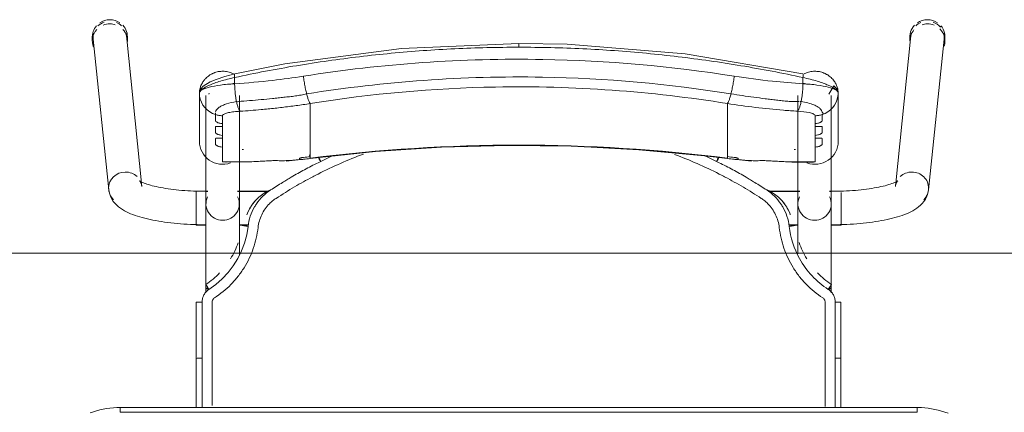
# Model space of a CAD drawing. Header units: metres. Extents: x 3 to 43.5, y -74 to -48.5.
# Tile 188 of 209: x 38.641 to 39.251, y -53.58 to -53.337. Entities that reach past the tile are written whole.
import ezdxf

# ---------------------------------------------------------------- set-up
doc = ezdxf.new("R2010")
doc.units = ezdxf.units.M
doc.layers.add('G-ANNO-SYMB', color=7, linetype='Continuous', lineweight=9)
doc.layers.add('I-FURN', color=7, linetype='Continuous', lineweight=18)

# ---------------------------------------------------------------- blocks, each defined once
blk = doc.blocks.new('ConjuntoParaAlunoTamanho6 - CJA06_ConjuntoParaAlunoTamanho6-V9-1PAV - FRIGORÍFICA')
at = {"layer": 'I-FURN', "color": 253, "true_color": 0xaaaaaa}
for p, q in [((-0.2643, 0.29456), (-0.2643, 0.29197)), ((-0.2638, 0.29312), (-0.25413, 0.19969)), ((-0.23354, 0.20182), (-0.24321, 0.29526)), ((-0.24254, 0.29197), (-0.24254, 0.29456)), ((0.24321, 0.29526), (0.23354, 0.20182)), ((0.24254, 0.29456), (0.24254, 0.29197)), ((0.25413, 0.19969), (0.2638, 0.29312)), ((0.2643, 0.29197), (0.2643, 0.29456)), ((-0.1979, 0.25969), (-0.1979, 0.22964)), ((-0.19385, 0.25812), (-0.19385, 0.19097)), ((-0.19207, 0.25896), (-0.19202, 0.25906)), ((-0.19202, 0.25906), (-0.19192, 0.25949)), ((-0.17315, 0.19097), (-0.17315, 0.25812)), ((0.17315, 0.25812), (0.17315, 0.19097)), ((0.19385, 0.19097), (0.19385, 0.25812)), ((0.1981, 0.22964), (0.1981, 0.25969)), ((-0.19734, 0.2558), (-0.19665, 0.25395)), ((-0.19665, 0.25395), (-0.1957, 0.25221)), ((-0.1957, 0.25221), (-0.19451, 0.25062)), ((-0.17493, 0.25435), (-0.17437, 0.25441)), ((-0.12923, 0.2438), (-0.12923, 0.25317)), ((0.12943, 0.2438), (0.12943, 0.25317)), ((0.17457, 0.25441), (0.17513, 0.25435)), ((0.19471, 0.25062), (0.1959, 0.25221)), ((0.1959, 0.25221), (0.19685, 0.25395)), ((0.19685, 0.25395), (0.19754, 0.2558)), ((-0.18366, 0.24073), (-0.18366, 0.23904)), ((-0.12923, 0.24214), (-0.12923, 0.2438)), ((-0.12923, 0.24214), (-0.12923, 0.23653)), ((0.12943, 0.24214), (0.12943, 0.2438)), ((0.12943, 0.24214), (0.12943, 0.23653)), ((0.18386, 0.23904), (0.18386, 0.24073)), ((-0.18366, 0.23345), (-0.18366, 0.23176)), ((-0.12923, 0.23653), (-0.12923, 0.23486)), ((-0.12923, 0.23486), (-0.12923, 0.22925)), ((0.12943, 0.23653), (0.12943, 0.23486)), ((0.12943, 0.23486), (0.12943, 0.22925)), ((0.18386, 0.23176), (0.18386, 0.23345)), ((-0.18366, 0.22617), (-0.18366, 0.21701)), ((-0.12923, 0.22925), (-0.12923, 0.22759)), ((-0.12923, 0.22759), (-0.12923, 0.22197)), ((0.12943, 0.22759), (0.12943, 0.22925)), ((0.12943, 0.22759), (0.12943, 0.22197)), ((0.18386, 0.21701), (0.18386, 0.22617)), ((-0.12923, 0.22197), (-0.12923, 0.22031)), ((-0.11598, 0.22048), (-0.1227, 0.21732)), ((0.12943, 0.22031), (0.12943, 0.22197)), ((-0.18366, 0.21701), (-0.1818, 0.21679)), ((-0.14414, 0.21757), (-0.12926, 0.21915)), ((0.12946, 0.21915), (0.14434, 0.21757)), ((0.17944, 0.21689), (0.18173, 0.21678)), ((-0.19271, 0.19894), (-0.2, 0.19894)), ((-0.2, 0.19844), (-0.2, 0.19411)), ((-0.19271, 0.19879), (-0.19385, 0.19879)), ((-0.19385, 0.19879), (-0.19385, 0.19845)), ((-0.19385, 0.19845), (-0.19385, 0.19764)), ((-0.15474, 0.19894), (-0.17429, 0.19894)), ((-0.15494, 0.19879), (-0.17429, 0.19879)), ((0.17429, 0.19894), (0.15474, 0.19894)), ((0.17429, 0.19879), (0.15494, 0.19879)), ((0.2, 0.19894), (0.19271, 0.19894)), ((0.19385, 0.19879), (0.19271, 0.19879)), ((0.19385, 0.19845), (0.19385, 0.19879)), ((0.19385, 0.19764), (0.19385, 0.19845)), ((0.2, 0.1938), (0.2, 0.19814)), ((-0.2, 0.19393), (-0.2, 0.18575)), ((-0.19385, 0.19367), (-0.19385, 0.1916)), ((0.19385, 0.1916), (0.19385, 0.19367)), ((0.2, 0.18573), (0.2, 0.19364)), ((-0.2, 0.18573), (-0.2, 0.17922)), ((-0.19385, 0.18688), (-0.19385, 0.18582)), ((-0.19385, 0.18402), (-0.19385, 0.18582)), ((0.19385, 0.18582), (0.19385, 0.18688)), ((0.19385, 0.18402), (0.19385, 0.18582)), ((0.2, 0.17794), (0.2, 0.1856)), ((-0.2, 0.17916), (-0.2, 0.17794)), ((-0.2, 0.17794), (-0.19377, 0.17794)), ((-0.19385, 0.17809), (-0.19385, 0.17951)), ((-0.17323, 0.17794), (-0.1676, 0.17794)), ((-0.17268, 0.17809), (-0.16757, 0.17809)), ((0.16757, 0.17809), (0.17268, 0.17809)), ((0.1676, 0.17794), (0.17323, 0.17794)), ((0.19377, 0.17794), (0.2, 0.17794)), ((0.19385, 0.17809), (0.19385, 0.17951)), ((-0.19385, 0.13857), (-0.19385, 0.13643)), ((0.19385, 0.13604), (0.19385, 0.13857)), ((-0.19983, 0.13021), (-0.19982, 0.0953)), ((0.19983, 0.13021), (0.19982, 0.0953)), ((-0.19982, 0.06488), (-0.19982, 0.0953)), ((-0.19982, 0.0953), (-0.19982, 0.09529)), ((-0.19623, 0.09556), (-0.19738, 0.09554)), ((0.19982, 0.06497), (0.19982, 0.0953)), ((0.247, 0.06497), (-0.247, 0.06497)), ((-0.247, 0.06497), (-0.247, 0.06197)), ((0.247, 0.06497), (-0.247, 0.06497)), ((0.247, 0.06497), (0.247, 0.06197))]:
    blk.add_line(p, q, dxfattribs=at)
at = {"layer": 'I-FURN', "color": 253, "true_color": 0xaaaaaa, "flags": 128}
for points in [[(0.0001, 0.2904), (-0.07267, 0.28721), (-0.14486, 0.2777), (-0.17603, 0.27161)], [(0.17623, 0.27161), (0.10331, 0.28398), (0.03018, 0.28985), (0.0001, 0.2904)], [(-0.17603, 0.27161), (-0.18218, 0.26997), (-0.18761, 0.26812), (-0.19131, 0.26652), (-0.19557, 0.2639), (-0.19708, 0.26226), (-0.19765, 0.26113), (-0.1979, 0.25971)], [(-0.17607, 0.26928), (-0.17607, 0.26831), (-0.17607, 0.26734), (-0.17607, 0.26637), (-0.17607, 0.2654)], [(0.17627, 0.2654), (0.17627, 0.26637), (0.17627, 0.26734), (0.17627, 0.26831), (0.17627, 0.26928)], [(0.1981, 0.25971), (0.19792, 0.26092), (0.19739, 0.26208), (0.1954, 0.2642), (0.19227, 0.25896)], [(-0.1979, 0.24468), (-0.1979, 0.2522), (-0.1979, 0.25971)], [(-0.1979, 0.25883), (-0.1979, 0.25218), (-0.1979, 0.24467), (-0.1979, 0.23715), (-0.1979, 0.22964)], [(-0.19787, 0.25883), (-0.19776, 0.25773), (-0.19734, 0.2558)], [(0.19754, 0.2558), (0.19796, 0.25773), (0.19807, 0.25883)], [(0.1981, 0.25971), (0.1981, 0.2522), (0.1981, 0.24468)], [(0.1981, 0.22964), (0.1981, 0.23715), (0.1981, 0.24467), (0.1981, 0.25218), (0.1981, 0.25883)], [(-0.19451, 0.25062), (-0.19311, 0.2492), (-0.19152, 0.24799)], [(0.19172, 0.24799), (0.19331, 0.2492), (0.19471, 0.25062)], [(-0.19152, 0.24799), (-0.18977, 0.24701), (-0.1879, 0.24628)], [(-0.1879, 0.24243), (-0.1879, 0.24339), (-0.1879, 0.24435), (-0.1879, 0.24532), (-0.1879, 0.24628)], [(-0.18366, 0.24561), (-0.18366, 0.24439), (-0.18366, 0.24317), (-0.18366, 0.24195), (-0.18366, 0.24073)], [(0.18386, 0.24073), (0.18386, 0.24195), (0.18386, 0.24317), (0.18386, 0.24439), (0.18386, 0.24561)], [(0.1881, 0.24628), (0.18997, 0.24701), (0.19172, 0.24799)], [(0.1881, 0.24628), (0.1881, 0.24532), (0.1881, 0.24435), (0.1881, 0.24339), (0.1881, 0.24243)], [(-0.1879, 0.23515), (-0.1879, 0.23603), (-0.1879, 0.23692), (-0.1879, 0.2378), (-0.1879, 0.23868)], [(-0.18366, 0.23904), (-0.18366, 0.23764), (-0.18366, 0.23624), (-0.18366, 0.23485), (-0.18366, 0.23345)], [(0.18386, 0.23345), (0.18386, 0.23485), (0.18386, 0.23624), (0.18386, 0.23764), (0.18386, 0.23904)], [(0.1881, 0.23868), (0.1881, 0.2378), (0.1881, 0.23692), (0.1881, 0.23603), (0.1881, 0.23515)], [(-0.1879, 0.22787), (-0.1879, 0.22876), (-0.1879, 0.22964), (-0.1879, 0.23052), (-0.1879, 0.23141)], [(-0.18366, 0.23176), (-0.18366, 0.23036), (-0.18366, 0.22897), (-0.18366, 0.22757), (-0.18366, 0.22617)], [(-0.12926, 0.21915), (-0.08865, 0.22342), (-0.0479, 0.2261), (-0.00707, 0.22717), (0.03376, 0.22666), (0.07455, 0.22454), (0.11521, 0.22083), (0.12946, 0.21915)], [(0.18386, 0.22617), (0.18386, 0.22757), (0.18386, 0.22897), (0.18386, 0.23036), (0.18386, 0.23176)], [(0.1881, 0.23141), (0.1881, 0.23052), (0.1881, 0.22964), (0.1881, 0.22876), (0.1881, 0.22787)], [(-0.12923, 0.22031), (-0.12923, 0.22007), (-0.12923, 0.21984), (-0.12923, 0.21961), (-0.12923, 0.21937)], [(0.12943, 0.21937), (0.12943, 0.21961), (0.12943, 0.21984), (0.12943, 0.22007), (0.12943, 0.22031)], [(-0.18111, 0.21677), (-0.16533, 0.21701), (-0.15331, 0.21761)], [(-0.1359, 0.2187), (-0.1359, 0.21878), (-0.1359, 0.21886), (-0.1359, 0.21893), (-0.1359, 0.21901)], [(0.1361, 0.21901), (0.1361, 0.21893), (0.1361, 0.21886), (0.1361, 0.21878), (0.1361, 0.2187)], [(0.15351, 0.21761), (0.16928, 0.2169), (0.18131, 0.21677)], [(0.18173, 0.21678), (0.18279, 0.21686), (0.18386, 0.21701)], [(-0.23354, 0.20182), (-0.23373, 0.20287), (-0.23403, 0.20376), (-0.23437, 0.20445), (-0.23469, 0.20492), (-0.23492, 0.20521), (-0.23505, 0.20534), (-0.23507, 0.20536)], [(-0.23507, 0.20536), (-0.23501, 0.20531), (-0.23482, 0.20518), (-0.23451, 0.20499), (-0.23408, 0.20476), (-0.23355, 0.20449), (-0.23291, 0.2042), (-0.23217, 0.20389), (-0.23133, 0.20358), (-0.23041, 0.20326), (-0.22941, 0.20294), (-0.22832, 0.20262), (-0.22717, 0.2023), (-0.22594, 0.20199), (-0.22464, 0.20169), (-0.22328, 0.2014), (-0.22186, 0.20112), (-0.22039, 0.20086), (-0.21886, 0.2006), (-0.21729, 0.20036), (-0.21567, 0.20014), (-0.214, 0.19993), (-0.2123, 0.19973), (-0.21057, 0.19956), (-0.2088, 0.1994), (-0.207, 0.19926), (-0.20518, 0.19913), (-0.20334, 0.19903), (-0.20148, 0.19894), (-0.19961, 0.19888), (-0.19772, 0.19883), (-0.19583, 0.1988), (-0.19394, 0.19879), (-0.19385, 0.19879)], [(0.23507, 0.20536), (0.23501, 0.20531), (0.23482, 0.20518), (0.23451, 0.20499), (0.23408, 0.20476), (0.23355, 0.20449), (0.23291, 0.2042), (0.23217, 0.20389), (0.23133, 0.20358), (0.23041, 0.20326), (0.22941, 0.20294), (0.22832, 0.20262), (0.22717, 0.2023), (0.22594, 0.20199), (0.22464, 0.20169), (0.22328, 0.2014), (0.22186, 0.20112), (0.22039, 0.20086), (0.21886, 0.2006), (0.21729, 0.20036), (0.21567, 0.20014), (0.214, 0.19993), (0.2123, 0.19973), (0.21057, 0.19956), (0.2088, 0.1994), (0.207, 0.19926), (0.20518, 0.19913), (0.20334, 0.19903), (0.20148, 0.19894), (0.19961, 0.19888), (0.19772, 0.19883), (0.19583, 0.1988), (0.19394, 0.19879), (0.19385, 0.19879)], [(0.23354, 0.20182), (0.23373, 0.20287), (0.23403, 0.20376), (0.23437, 0.20445), (0.23469, 0.20492), (0.23492, 0.20521), (0.23505, 0.20534), (0.23507, 0.20536)], [(-0.25413, 0.19969), (-0.25375, 0.19762), (-0.25311, 0.19572), (-0.25226, 0.19403), (-0.25129, 0.19256), (-0.25023, 0.19128), (-0.24913, 0.19017), (-0.24799, 0.18919), (-0.24683, 0.18832), (-0.24563, 0.18753), (-0.24441, 0.18681), (-0.24316, 0.18615), (-0.24188, 0.18553), (-0.24055, 0.18496), (-0.23919, 0.18441), (-0.23778, 0.1839), (-0.23633, 0.18341), (-0.23483, 0.18295), (-0.2333, 0.18251), (-0.23171, 0.1821), (-0.23008, 0.1817), (-0.22841, 0.18133), (-0.2267, 0.18098), (-0.22495, 0.18064), (-0.22315, 0.18033), (-0.22132, 0.18004), (-0.21946, 0.17976), (-0.21756, 0.17951), (-0.21562, 0.17928), (-0.21366, 0.17906), (-0.21168, 0.17887), (-0.20967, 0.1787), (-0.20763, 0.17855), (-0.20558, 0.17842), (-0.20352, 0.17831), (-0.20144, 0.17823), (-0.19935, 0.17816), (-0.19725, 0.17811), (-0.19515, 0.17809), (-0.19385, 0.17809)], [(0.25413, 0.19969), (0.25375, 0.19762), (0.25311, 0.19572), (0.25226, 0.19403), (0.25129, 0.19256), (0.25023, 0.19128), (0.24913, 0.19017), (0.24799, 0.18919), (0.24683, 0.18832), (0.24563, 0.18753), (0.24441, 0.18681), (0.24316, 0.18615), (0.24188, 0.18553), (0.24055, 0.18496), (0.23919, 0.18441), (0.23778, 0.1839), (0.23633, 0.18341), (0.23483, 0.18295), (0.2333, 0.18251), (0.23171, 0.1821), (0.23008, 0.1817), (0.22841, 0.18133), (0.2267, 0.18098), (0.22495, 0.18064), (0.22315, 0.18033), (0.22132, 0.18004), (0.21946, 0.17976), (0.21756, 0.17951), (0.21562, 0.17928), (0.21366, 0.17906), (0.21168, 0.17887), (0.20967, 0.1787), (0.20763, 0.17855), (0.20558, 0.17842), (0.20352, 0.17831), (0.20144, 0.17823), (0.19935, 0.17816), (0.19725, 0.17811), (0.19515, 0.17809), (0.19385, 0.17809)], [(-0.19385, 0.13857), (-0.19385, 0.14057), (-0.19385, 0.14257), (-0.19385, 0.14457), (-0.19385, 0.14656), (-0.19385, 0.14855), (-0.19385, 0.15053), (-0.19385, 0.15249), (-0.19385, 0.15444), (-0.19385, 0.15637), (-0.19385, 0.15827), (-0.19385, 0.16015), (-0.19385, 0.162), (-0.19385, 0.16382), (-0.19385, 0.1656), (-0.19385, 0.16735), (-0.19385, 0.16905), (-0.19385, 0.17071), (-0.19385, 0.17233), (-0.19385, 0.1739), (-0.19385, 0.17541), (-0.19385, 0.17687), (-0.19385, 0.17828), (-0.19385, 0.17963), (-0.19385, 0.18092), (-0.19385, 0.18215), (-0.19385, 0.18331), (-0.19385, 0.18441), (-0.19385, 0.18544), (-0.19385, 0.1864), (-0.19385, 0.18729), (-0.19385, 0.1881), (-0.19385, 0.18885), (-0.19385, 0.18951), (-0.19385, 0.19011), (-0.19385, 0.19062), (-0.19385, 0.19097)], [(-0.17315, 0.19097), (-0.17315, 0.19051), (-0.17315, 0.18998), (-0.17315, 0.18937), (-0.17315, 0.18869), (-0.17315, 0.18793), (-0.17315, 0.1871), (-0.17315, 0.18619), (-0.17315, 0.18522), (-0.17315, 0.18417), (-0.17315, 0.18306), (-0.17315, 0.18188), (-0.17315, 0.18064), (-0.17315, 0.17934), (-0.17315, 0.17798), (-0.17315, 0.17656), (-0.17315, 0.17508), (-0.17315, 0.17355), (-0.17315, 0.17198), (-0.17315, 0.17035), (-0.17315, 0.16868), (-0.17315, 0.16696), (-0.17315, 0.16521), (-0.17315, 0.16342), (-0.17315, 0.16159), (-0.17315, 0.15974)], [(0.17315, 0.16015), (0.17315, 0.162), (0.17315, 0.16382), (0.17315, 0.1656), (0.17315, 0.16735), (0.17315, 0.16905), (0.17315, 0.17071), (0.17315, 0.17233), (0.17315, 0.1739), (0.17315, 0.17541), (0.17315, 0.17687), (0.17315, 0.17828), (0.17315, 0.17963), (0.17315, 0.18092), (0.17315, 0.18215), (0.17315, 0.18331), (0.17315, 0.18441), (0.17315, 0.18544), (0.17315, 0.1864), (0.17315, 0.18729), (0.17315, 0.1881), (0.17315, 0.18885), (0.17315, 0.18951), (0.17315, 0.19011), (0.17315, 0.19062), (0.17315, 0.19097)], [(0.19385, 0.19097), (0.19385, 0.19051), (0.19385, 0.18998), (0.19385, 0.18937), (0.19385, 0.18869), (0.19385, 0.18793), (0.19385, 0.1871), (0.19385, 0.18619), (0.19385, 0.18522), (0.19385, 0.18417), (0.19385, 0.18306), (0.19385, 0.18188), (0.19385, 0.18064), (0.19385, 0.17934), (0.19385, 0.17798), (0.19385, 0.17656), (0.19385, 0.17508), (0.19385, 0.17355), (0.19385, 0.17198), (0.19385, 0.17035), (0.19385, 0.16868), (0.19385, 0.16696), (0.19385, 0.16521), (0.19385, 0.16342), (0.19385, 0.16159), (0.19385, 0.15974), (0.19385, 0.15785), (0.19385, 0.15594), (0.19385, 0.15401), (0.19385, 0.15206), (0.19385, 0.15009), (0.19385, 0.14811), (0.19385, 0.14612), (0.19385, 0.14413), (0.19385, 0.14213), (0.19385, 0.14013), (0.19385, 0.13857)], [(-0.16841, 0.18438), (-0.16841, 0.18437), (-0.16841, 0.18435), (-0.16841, 0.18434), (-0.16841, 0.18432)], [(0.16841, 0.18432), (0.16841, 0.18434), (0.16841, 0.18435), (0.16841, 0.18437), (0.16841, 0.18438)], [(-0.16774, 0.17706), (-0.16861, 0.17188), (-0.16997, 0.16679), (-0.17181, 0.16185), (-0.17415, 0.15713), (-0.17693, 0.15265), (-0.18013, 0.14846), (-0.18374, 0.14461), (-0.18771, 0.14113), (-0.19199, 0.13805)], [(-0.19623, 0.13025), (-0.19623, 0.12331), (-0.19623, 0.11637), (-0.19623, 0.10942), (-0.19623, 0.10249), (-0.19623, 0.09556)], [(0.19623, 0.13025), (0.19623, 0.12639), (0.19623, 0.12254), (0.19623, 0.11868), (0.19623, 0.11483), (0.19623, 0.11097), (0.19623, 0.10712), (0.19623, 0.10327), (0.19623, 0.09941), (0.19623, 0.09556)], [(-0.19738, 0.09554), (-0.19841, 0.0955), (-0.1992, 0.09544), (-0.19969, 0.09537), (-0.19982, 0.0953)], [(-0.247, 0.06497), (-0.24912, 0.06492), (-0.25124, 0.0648), (-0.25334, 0.06459), (-0.25544, 0.06429), (-0.25753, 0.06391), (-0.2596, 0.06345), (-0.26165, 0.0629), (-0.26367, 0.06228), (-0.26567, 0.06157)], [(0.247, 0.06197), (0.1235, 0.06197), (0, 0.06197), (-0.1235, 0.06197), (-0.247, 0.06197)], [(-0.247, 0.06197), (-0.1235, 0.06197), (0, 0.06197), (0.1235, 0.06197), (0.247, 0.06197)], [(0.2662, 0.06136), (0.26421, 0.06209), (0.2622, 0.06274), (0.26015, 0.06331), (0.25809, 0.06379), (0.25601, 0.0642), (0.25391, 0.06451), (0.25181, 0.06475), (0.24969, 0.0649), (0.24757, 0.06496), (0.247, 0.06497)]]:
    blk.add_lwpolyline(points, dxfattribs=at)
at = {"layer": 'I-FURN', "color": 253, "true_color": 0xaaaaaa}
for centre, major_axis, ratio, start_param, end_param in [((-0.25342, 0.29456), (0.01088, 0), 0.965926, 2.438822, 3.243525), ((-0.25351, 0.29419), (0.01029, 0.00107), 0.967158, 1.815725, 2.256389), ((-0.25342, 0.29456), (0.01088, 0), 0.965926, 1.570796, 2.185058), ((-0.25342, 0.29197), (0.01088, 0), 0.965926, 1.570796, 1.965237), ((-0.25342, 0.29456), (0.01088, 0), 0.965926, 0.959427, 1.570796), ((-0.25342, 0.29197), (0.01088, 0), 0.965926, 1.257624, 1.559899), ((-0.25351, 0.29419), (0.01029, 0.00107), 0.967158, 0.685592, 1.060105), ((-0.25342, 0.29456), (0.01088, 0), 0.965926, 6.170166, 7.020457), ((0.25342, 0.29456), (0.01088, 0), 0.965926, 2.404321, 3.312013), ((0.25351, 0.29419), (-0.01029, 0.00107), 0.967158, 5.223081, 5.597593), ((0.25342, 0.29456), (0.01088, 0), 0.965926, 1.570796, 2.182166), ((0.25342, 0.29197), (0.01088, 0), 0.965926, 1.581694, 1.883969), ((0.25342, 0.29456), (-0.01088, 0), 0.965926, 4.098128, 4.712389), ((0.25342, 0.29197), (0.01088, 0), 0.965926, 1.176355, 1.570796), ((0.25351, 0.29419), (-0.01029, 0.00107), 0.967158, 3.921544, 4.46746), ((0.25342, 0.29197), (0.01088, 0), 0.965926, 5.959867, 7.062609), ((0.25342, 0.29456), (0.01088, 0), 0.965926, 6.052088, 6.985956), ((-0.25342, 0.29197), (0.01088, 0), 0.965926, 2.404268, 3.526261), ((-0.25351, 0.29419), (0.01029, 0.00107), 0.967158, 2.780211, 3.141593), ((-0.25342, 0.29197), (0.01088, 0), 0.965926, 6.182855, 7.015454), ((-0.25351, 0.29419), (0.01029, 0.00107), 0.967158, 6.18338, 6.464028), ((0.25342, 0.29197), (0.01088, 0), 0.965926, 2.446266, 3.141593), ((0.25351, 0.29419), (-0.01029, 0.00107), 0.967158, 6.102343, 6.382991), ((0.25351, 0.29419), (-0.01029, 0.00107), 0.967158, 3.141593, 3.502975), ((-0.1835, 0.22964), (-0.0144, 0), 0.978148, 0, 1.909658), ((0.0001, -0.77159), (1.0211, 0), 0.978148, 1.443771, 1.697822), ((0.0001, -0.77117), (1.0209, 0), 0.978148, 1.443771, 1.697822), ((0.1837, 0.22964), (0.0144, 0), 0.978148, 4.362105, 6.283185), ((-0.17927, 0.60128), (0.385, 0), 0.978148, 4.732926, 4.735013), ((-0.17927, 0.60356), (0.395, 0), 0.978148, 4.828782, 4.839414), ((-0.1305, 0.22908), (-0.00124, 0.00992), 0.026339, 2.463316, 2.789234), ((0.17947, 0.60356), (0.395, 0), 0.978148, 4.585364, 4.595996), ((0.17947, 0.60128), (0.385, 0), 0.978148, 4.689765, 4.691852), ((-0.17927, 0.60336), (0.395, 0), 0.978148, 4.701279, 4.780293), ((-0.14501, 0.22754), (-0.00087, 0.00996), 0.018501, 2.957526, 3.350225), ((-0.17927, 0.60263), (0.395, 0), 0.978148, 4.801491, 4.822541), ((-0.17927, 0.60221), (0.3948, 0), 0.978148, 4.828842, 4.839414), ((0.17947, 0.60221), (0.3948, 0), 0.978148, 4.585364, 4.595936), ((0.17947, 0.60263), (0.395, 0), 0.978148, 4.602237, 4.623287), ((0.14521, 0.22754), (0.00087, 0.00996), 0.018501, 2.93296, 3.325659), ((0.17947, 0.60336), (0.395, 0), 0.978148, 4.644485, 4.723499), ((-0.24383, 0.20075), (0.01029, 0.00107), 0.967158, 1.470991, 3.041787), ((-0.24383, 0.20075), (0.01029, 0.00107), 0.967158, 0.685592, 1.470991), ((0.24383, 0.20075), (-0.01029, 0.00107), 0.967158, 4.812195, 5.597593), ((0.24383, 0.20075), (-0.01029, 0.00107), 0.967158, 3.241398, 4.812195), ((-0.24383, 0.20075), (0.01029, 0.00107), 0.967158, 3.041787, 3.827185), ((-0.1835, 0.19097), (0.01035, 0), 0.978148, 2.686587, 4.712389), ((-0.1835, 0.19097), (0.01035, 0), 0.978148, 4.712389, 6.738191), ((0.1835, 0.19097), (0.01035, 0), 0.978148, 2.686587, 4.712389), ((0.1835, 0.19097), (0.01035, 0), 0.978148, 4.712389, 6.738191), ((0.24383, 0.20075), (-0.01029, 0.00107), 0.967158, 2.456, 3.241398), ((-0.1835, 0.13857), (0.01035, 0), 0.069756, 2.648425, 3.665191), ((0.1835, 0.13857), (0.01035, 0), 0.069756, 5.759587, 6.776353)]:
    blk.add_ellipse(centre, major_axis=major_axis, ratio=ratio, start_param=start_param, end_param=end_param, dxfattribs=at)
for points in [[(-0.03953, 0.28708), (-0.04612, 0.28677), (-0.05271, 0.28638), (-0.05929, 0.28591)], [(-0.01972, 0.28779), (-0.02633, 0.28763), (-0.03293, 0.2874), (-0.03953, 0.28708)], [(0.0001, 0.28802), (-0.00651, 0.28802), (-0.01312, 0.28795), (-0.01972, 0.28779)], [(0.0001, 0.29036), (0.0001, 0.29029), (0.0001, 0.29001), (0.0001, 0.28916), (0.0001, 0.28841), (0.0001, 0.28802)], [(0.01992, 0.28779), (0.01332, 0.28795), (0.00671, 0.28802), (0.0001, 0.28802)], [(0.03973, 0.28708), (0.03313, 0.2874), (0.02653, 0.28763), (0.01992, 0.28779)], [(0.0595, 0.28591), (0.05292, 0.28638), (0.04633, 0.28677), (0.03973, 0.28708)], [(-0.09864, 0.28217), (-0.10517, 0.28139), (-0.11169, 0.28054), (-0.11819, 0.27961)], [(-0.07901, 0.28427), (-0.08557, 0.28365), (-0.09211, 0.28295), (-0.09864, 0.28217)], [(-0.05929, 0.28591), (-0.06588, 0.28544), (-0.07245, 0.28489), (-0.07901, 0.28427)], [(0.07921, 0.28427), (0.07265, 0.28489), (0.06608, 0.28544), (0.0595, 0.28591)], [(0.09885, 0.28217), (0.09232, 0.28294), (0.08577, 0.28365), (0.07921, 0.28427)], [(0.11839, 0.27961), (0.11189, 0.28054), (0.10538, 0.28139), (0.09885, 0.28217)], [(-0.13762, 0.27661), (-0.14407, 0.27553), (-0.15051, 0.27438), (-0.15692, 0.27316)], [(-0.11819, 0.27961), (-0.12468, 0.27869), (-0.13116, 0.27768), (-0.13762, 0.27661)], [(0.13782, 0.27661), (0.13136, 0.27768), (0.12489, 0.27868), (0.11839, 0.27961)], [(0.15712, 0.27316), (0.15071, 0.27438), (0.14427, 0.27553), (0.13782, 0.27661)], [(-0.15692, 0.27316), (-0.16332, 0.27194), (-0.16971, 0.27065), (-0.17607, 0.26928)], [(-0.13346, 0.2701), (-0.13339, 0.26956), (-0.13324, 0.26848), (-0.133, 0.26684), (-0.13272, 0.2652), (-0.13242, 0.26359), (-0.13211, 0.26203), (-0.13178, 0.26053), (-0.13155, 0.25959), (-0.13144, 0.25914)], [(0.13164, 0.25914), (0.13175, 0.25959), (0.13198, 0.26053), (0.13231, 0.26203), (0.13262, 0.26359), (0.13292, 0.2652), (0.1332, 0.26684), (0.13344, 0.26848), (0.13359, 0.26956), (0.13366, 0.2701)], [(0.17627, 0.26928), (0.16991, 0.27065), (0.16353, 0.27194), (0.15712, 0.27316)], [(0.17627, 0.26928), (0.17633, 0.26966), (0.17642, 0.27037), (0.17644, 0.2712), (0.17636, 0.27149), (0.1763, 0.27156)], [(-0.17607, 0.2654), (-0.17914, 0.26523), (-0.18504, 0.2647), (-0.19219, 0.26337), (-0.19682, 0.26165), (-0.1979, 0.26035), (-0.1979, 0.25969)], [(-0.17609, 0.26577), (-0.1767, 0.26561), (-0.17731, 0.26545), (-0.17791, 0.26528)], [(-0.17607, 0.2654), (-0.17606, 0.26498), (-0.17604, 0.26413), (-0.17598, 0.26285), (-0.1759, 0.26156), (-0.17579, 0.26028), (-0.17566, 0.25902), (-0.17551, 0.25778), (-0.17533, 0.25659), (-0.17514, 0.25544), (-0.175, 0.25471), (-0.17493, 0.25435)], [(0.17513, 0.25435), (0.1752, 0.25471), (0.17534, 0.25544), (0.17553, 0.25659), (0.17571, 0.25778), (0.17586, 0.25902), (0.17599, 0.26028), (0.1761, 0.26156), (0.17618, 0.26285), (0.17624, 0.26413), (0.17626, 0.26498), (0.17627, 0.2654)], [(0.1981, 0.25969), (0.1981, 0.26035), (0.19703, 0.26165), (0.19239, 0.26338), (0.18523, 0.2647), (0.17934, 0.26523), (0.17627, 0.2654)], [(0.17811, 0.26528), (0.17751, 0.26545), (0.1769, 0.26561), (0.17629, 0.26577)], [(-0.12923, 0.25317), (-0.12932, 0.25327), (-0.1295, 0.25353), (-0.1298, 0.25409), (-0.13011, 0.25481), (-0.13044, 0.25568), (-0.13077, 0.2567), (-0.1311, 0.25786), (-0.13133, 0.2587), (-0.13144, 0.25914)], [(0.12943, 0.25317), (0.12952, 0.25327), (0.1297, 0.25353), (0.13, 0.25409), (0.13031, 0.25481), (0.13064, 0.25568), (0.13097, 0.2567), (0.1313, 0.25786), (0.13153, 0.2587), (0.13164, 0.25914)], [(-0.17493, 0.25435), (-0.17484, 0.25392), (-0.17465, 0.25308), (-0.17435, 0.25195), (-0.17403, 0.25093), (-0.17369, 0.25006), (-0.17335, 0.24934), (-0.173, 0.24877), (-0.17277, 0.2485), (-0.17265, 0.2484)], [(-0.14661, 0.25076), (-0.14806, 0.25058), (-0.14951, 0.25042), (-0.15095, 0.25026)], [(-0.14226, 0.2513), (-0.14371, 0.25111), (-0.14516, 0.25093), (-0.14661, 0.25076)], [(0.17285, 0.2484), (0.17297, 0.2485), (0.1732, 0.24877), (0.17355, 0.24934), (0.17389, 0.25006), (0.17423, 0.25093), (0.17455, 0.25195), (0.17485, 0.25308), (0.17504, 0.25392), (0.17513, 0.25435)], [(-0.1879, 0.24628), (-0.18756, 0.24617), (-0.18687, 0.24599), (-0.18581, 0.24578), (-0.18474, 0.24565), (-0.18402, 0.24561), (-0.18366, 0.24561)], [(-0.15964, 0.24939), (-0.16398, 0.24899), (-0.16832, 0.24866), (-0.17265, 0.2484)], [(-0.1553, 0.2498), (-0.15675, 0.24966), (-0.15819, 0.24952), (-0.15964, 0.24939)], [(-0.15095, 0.25026), (-0.1524, 0.2501), (-0.15385, 0.24995), (-0.1553, 0.2498)], [(0.18386, 0.24561), (0.18422, 0.24561), (0.18494, 0.24565), (0.18601, 0.24578), (0.18707, 0.24599), (0.18776, 0.24617), (0.1881, 0.24628)], [(-0.1359, 0.21901), (-0.1359, 0.21905), (-0.13586, 0.21912), (-0.13573, 0.21923), (-0.13549, 0.21935), (-0.13518, 0.21946), (-0.13479, 0.21957), (-0.13436, 0.21967), (-0.1339, 0.21974), (-0.13357, 0.21979), (-0.1334, 0.21981)], [(-0.09625, 0.22184), (-0.10584, 0.21825), (-0.1152, 0.21414), (-0.12434, 0.2095)], [(0.12434, 0.2095), (0.11529, 0.21408), (0.10607, 0.21814), (0.09666, 0.22168)], [(0.11594, 0.2205), (0.11821, 0.21947), (0.12046, 0.21841), (0.1227, 0.21732)], [(0.1227, 0.21732), (0.12291, 0.21776), (0.12336, 0.21866), (0.12377, 0.21945), (0.12395, 0.2198)], [(0.1336, 0.21981), (0.13377, 0.21979), (0.1341, 0.21974), (0.13456, 0.21967), (0.13499, 0.21957), (0.13538, 0.21946), (0.13569, 0.21935), (0.13593, 0.21923), (0.13606, 0.21912), (0.1361, 0.21905), (0.1361, 0.21901)], [(-0.15397, 0.21772), (-0.15349, 0.21752), (-0.153, 0.21758), (-0.15247, 0.21788)], [(-0.15247, 0.21788), (-0.15113, 0.21782), (-0.1484, 0.21775), (-0.14556, 0.21776), (-0.14412, 0.21779)], [(-0.12436, 0.21651), (-0.12717, 0.21512), (-0.13276, 0.21224), (-0.13826, 0.20916), (-0.14098, 0.20758)], [(-0.13585, 0.2186), (-0.13587, 0.21862), (-0.13589, 0.21865), (-0.1359, 0.21868), (-0.1359, 0.2187)], [(-0.1227, 0.21732), (-0.12297, 0.21719), (-0.12353, 0.21692), (-0.12408, 0.21665), (-0.12436, 0.21651)], [(-0.12335, 0.21813), (-0.12356, 0.21856), (-0.12377, 0.21898), (-0.12395, 0.21936)], [(-0.12289, 0.21723), (-0.12304, 0.21753), (-0.12319, 0.21783), (-0.12334, 0.21813)], [(0.12436, 0.21651), (0.12408, 0.21665), (0.12353, 0.21692), (0.12297, 0.21719), (0.1227, 0.21732)], [(0.12334, 0.21813), (0.12319, 0.21783), (0.12304, 0.21753), (0.12289, 0.21723)], [(0.12395, 0.21936), (0.12377, 0.21898), (0.12356, 0.21856), (0.12335, 0.21813)], [(0.14098, 0.20758), (0.13826, 0.20916), (0.13276, 0.21224), (0.12717, 0.21512), (0.12436, 0.21651)], [(0.1361, 0.2187), (0.1361, 0.21868), (0.13609, 0.21865), (0.13607, 0.21862), (0.13605, 0.2186)], [(0.14432, 0.21779), (0.14576, 0.21776), (0.1486, 0.21775), (0.15133, 0.21782), (0.15267, 0.21788)], [(0.15267, 0.21788), (0.1532, 0.21758), (0.15369, 0.21752), (0.15417, 0.21772)], [(-0.12798, 0.20762), (-0.13157, 0.20574), (-0.13889, 0.20168), (-0.14651, 0.19698), (-0.1504, 0.19445)], [(-0.14098, 0.20758), (-0.14188, 0.20704), (-0.14368, 0.20597), (-0.14546, 0.20487), (-0.14635, 0.20432)], [(-0.12434, 0.2095), (-0.12494, 0.2092), (-0.12615, 0.20858), (-0.12737, 0.20794), (-0.12798, 0.20762)], [(0.12798, 0.20762), (0.12738, 0.20794), (0.12617, 0.20857), (0.12495, 0.20919), (0.12434, 0.2095)], [(0.1504, 0.19445), (0.14673, 0.19684), (0.13935, 0.20142), (0.13181, 0.20561), (0.12798, 0.20762)], [(0.14635, 0.20432), (0.14546, 0.20487), (0.14368, 0.20597), (0.14188, 0.20704), (0.14098, 0.20758)], [(-0.14638, 0.20431), (-0.14762, 0.20355), (-0.1501, 0.202), (-0.15256, 0.20043), (-0.15378, 0.19963)], [(0.15378, 0.19963), (0.15256, 0.20043), (0.1501, 0.202), (0.14762, 0.20355), (0.14638, 0.20431)], [(-0.16501, 0.19076), (-0.16447, 0.19151), (-0.16331, 0.19295), (-0.16135, 0.19493), (-0.15919, 0.19669), (-0.15764, 0.19771), (-0.15683, 0.19818)], [(-0.15378, 0.19963), (-0.1555, 0.19851), (-0.15869, 0.19594), (-0.16134, 0.1928), (-0.1625, 0.1911)], [(-0.1568, 0.1982), (-0.15576, 0.1988), (-0.15475, 0.1993), (-0.15376, 0.19971)], [(0.15863, 0.1971), (0.15703, 0.19822), (0.15531, 0.19916), (0.1535, 0.1999)], [(0.15374, 0.19972), (0.15472, 0.19931), (0.15575, 0.19881), (0.1568, 0.1982)], [(0.1625, 0.1911), (0.16134, 0.1928), (0.15869, 0.19594), (0.1555, 0.19851), (0.15378, 0.19963)], [(-0.16371, 0.18924), (-0.16479, 0.18738), (-0.16656, 0.18343), (-0.1675, 0.1792), (-0.16774, 0.17706)], [(-0.1625, 0.1911), (-0.16271, 0.1908), (-0.16313, 0.19018), (-0.16352, 0.18955), (-0.16371, 0.18924)], [(-0.15448, 0.19112), (-0.15645, 0.18912), (-0.15969, 0.18452), (-0.16124, 0.17915), (-0.16156, 0.17636)], [(-0.1504, 0.19445), (-0.15113, 0.19396), (-0.15256, 0.19293), (-0.15386, 0.19174), (-0.15448, 0.19112)], [(0.15448, 0.19112), (0.15386, 0.19174), (0.15256, 0.19292), (0.15114, 0.19396), (0.1504, 0.19445)], [(0.16156, 0.17636), (0.16124, 0.17915), (0.15968, 0.18454), (0.15645, 0.18912), (0.15448, 0.19112)], [(0.16371, 0.18924), (0.16352, 0.18955), (0.16313, 0.19018), (0.16271, 0.1908), (0.1625, 0.1911)], [(0.16774, 0.17706), (0.1675, 0.1792), (0.16656, 0.18343), (0.16479, 0.18738), (0.16371, 0.18924)], [(0.16501, 0.19076), (0.16537, 0.19026), (0.16604, 0.18925), (0.16695, 0.18767), (0.16775, 0.18603), (0.1682, 0.1849), (0.16841, 0.18432)], [(-0.16774, 0.17706), (-0.16823, 0.17712), (-0.16921, 0.17725), (-0.17046, 0.17746), (-0.17128, 0.17766), (-0.17147, 0.17776), (-0.17146, 0.1778)], [(0.17146, 0.1778), (0.17147, 0.17776), (0.17128, 0.17766), (0.17046, 0.17746), (0.16921, 0.17725), (0.16823, 0.17712), (0.16774, 0.17706)], [(-0.17391, 0.16699), (-0.17512, 0.16348), (-0.17671, 0.16011), (-0.17864, 0.15696)], [(0.1786, 0.15703), (0.17667, 0.16018), (0.1751, 0.16355), (0.1739, 0.16704)], [(-0.1854, 0.14823), (-0.18797, 0.14558), (-0.19084, 0.14321), (-0.19391, 0.14119)], [(0.19391, 0.14119), (0.19084, 0.14321), (0.18795, 0.1456), (0.18537, 0.14827)], [(-0.19391, 0.14119), (-0.19393, 0.14119), (-0.19385, 0.14103), (-0.19344, 0.14033), (-0.19278, 0.13928), (-0.19225, 0.13846), (-0.19199, 0.13805)], [(0.19199, 0.13805), (0.19225, 0.13846), (0.19278, 0.13928), (0.19344, 0.14033), (0.19385, 0.14103), (0.19393, 0.14119), (0.19391, 0.14119)], [(-0.19199, 0.13805), (-0.19265, 0.13762), (-0.19383, 0.13663), (-0.19519, 0.13473), (-0.19604, 0.13255), (-0.19622, 0.13104), (-0.19623, 0.13025)], [(0.19623, 0.13025), (0.19622, 0.13104), (0.19604, 0.13255), (0.19519, 0.13473), (0.19383, 0.13663), (0.19265, 0.13762), (0.19199, 0.13805)], [(-0.19623, 0.13025), (-0.19672, 0.13025), (-0.1977, 0.13025), (-0.19891, 0.13024), (-0.19969, 0.13022), (-0.19984, 0.13021), (-0.19982, 0.1302)], [(-0.19982, 0.12147), (-0.19982, 0.12438), (-0.19982, 0.12729), (-0.19982, 0.1302)], [(-0.19982, 0.1302), (-0.19982, 0.12438), (-0.19982, 0.11273), (-0.19982, 0.1011), (-0.19982, 0.09529)], [(-0.18863, 0.13277), (-0.18884, 0.13263), (-0.18922, 0.13231), (-0.18966, 0.1317), (-0.18994, 0.13099), (-0.19, 0.1305), (-0.19, 0.13025)], [(0.19, 0.13025), (0.19, 0.1305), (0.18994, 0.13099), (0.18966, 0.1317), (0.18922, 0.13231), (0.18884, 0.13263), (0.18863, 0.13277)], [(0.19, 0.09555), (0.19, 0.09868), (0.19, 0.10482), (0.19, 0.11314), (0.19, 0.12173), (0.19, 0.1274), (0.19, 0.13025)], [(0.19982, 0.1302), (0.19984, 0.13021), (0.19969, 0.13022), (0.19891, 0.13024), (0.1977, 0.13025), (0.19672, 0.13025), (0.19623, 0.13025)], [(0.19982, 0.1302), (0.19982, 0.12729), (0.19982, 0.12438), (0.19982, 0.12147)], [(0.19982, 0.09529), (0.19982, 0.1011), (0.19982, 0.11273), (0.19982, 0.12438), (0.19982, 0.1302)], [(-0.19982, 0.09528), (-0.19982, 0.1011), (-0.19982, 0.10691), (-0.19982, 0.11273)], [(0.19982, 0.11273), (0.19982, 0.10691), (0.19982, 0.1011), (0.19982, 0.09528)], [(-0.19982, 0.09529), (-0.19982, 0.08515), (-0.19982, 0.07502), (-0.19982, 0.06488)], [(0.19623, 0.09556), (0.19662, 0.09556), (0.19701, 0.09556), (0.19738, 0.09555)], [(0.19738, 0.09555), (0.19775, 0.09554), (0.1981, 0.09553), (0.19841, 0.09551)], [(0.19982, 0.0953), (0.19982, 0.0953), (0.19982, 0.09529), (0.19982, 0.09529)], [(0.19982, 0.06497), (0.19982, 0.07507), (0.19982, 0.08518), (0.19982, 0.09529)], [(-0.19982, 0.06488), (-0.19982, 0.06837), (-0.19982, 0.07185), (-0.19982, 0.07534)], [(0.19982, 0.07534), (0.19982, 0.07188), (0.19982, 0.06842), (0.19982, 0.06497)]]:
    blk.add_open_spline(points, degree=3, dxfattribs=at)
for points, knots in [([(-0.13346, 0.2701), (-0.0847, 0.2778), (0.00519, 0.28415), (0.09466, 0.27626), (0.13366, 0.2701)], [-1, -1, -1, -1, -0.444444, 0, 0, 0, 0]), ([(-0.1979, 0.25971), (-0.1979, 0.26019), (-0.19783, 0.26127), (-0.19747, 0.26287), (-0.19695, 0.2643), (-0.19642, 0.26543), (-0.19585, 0.26637), (-0.19534, 0.26711), (-0.19492, 0.26766), (-0.19447, 0.26819), (-0.19382, 0.2689), (-0.19291, 0.26975), (-0.1919, 0.27053), (-0.19105, 0.27107), (-0.1904, 0.27144), (-0.18973, 0.27177), (-0.18883, 0.27217), (-0.18719, 0.27275), (-0.18474, 0.2732), (-0.18174, 0.27315), (-0.17906, 0.27255), (-0.17745, 0.27187), (-0.17679, 0.27153)], [0, 0, 0, 0, 0.0625, 0.125, 0.15625, 0.1875, 0.21875, 0.234375, 0.25, 0.265625, 0.28125, 0.3125, 0.34375, 0.359375, 0.375, 0.390625, 0.40625, 0.4375, 0.5, 0.5625, 0.625, 0.6721865, 0.6721865, 0.6721865, 0.6721865]), ([(-0.1979, 0.25971), (-0.1979, 0.26034), (-0.19688, 0.26187), (-0.19282, 0.26411), (-0.18865, 0.26578), (-0.18491, 0.26704), (-0.18064, 0.26823), (-0.1776, 0.26895), (-0.17607, 0.26928)], [0, 0, 0, 0, 0.25, 0.5, 0.625, 0.75, 0.875, 1, 1, 1, 1]), ([(-0.1761, 0.27156), (-0.17616, 0.27149), (-0.17627, 0.27106), (-0.17619, 0.27003), (-0.17607, 0.26928)], [0.625, 0.625, 0.625, 0.625, 0.75, 1, 1, 1, 1]), ([(-0.17607, 0.2654), (-0.1682, 0.2659), (-0.154, 0.26716), (-0.13977, 0.2691), (-0.13346, 0.2701)], [-1, -1, -1, -1, -0.444444, 0, 0, 0, 0]), ([(-0.13144, 0.25914), (-0.08343, 0.26683), (0.00512, 0.27318), (0.09323, 0.26529), (0.13164, 0.25914)], [-1, -1, -1, -1, -0.444444, 0, 0, 0, 0]), ([(0.13366, 0.2701), (0.14155, 0.26885), (0.15578, 0.26699), (0.16997, 0.2658), (0.17627, 0.2654)], [-1, -1, -1, -1, -0.444444, 0, 0, 0, 0]), ([(0.17627, 0.26928), (0.1778, 0.26895), (0.18084, 0.26823), (0.1851, 0.26704), (0.18885, 0.26578), (0.19302, 0.26411), (0.19708, 0.26187), (0.1981, 0.26034), (0.1981, 0.25971)], [0, 0, 0, 0, 0.125, 0.25, 0.375, 0.5, 0.75, 1, 1, 1, 1]), ([(0.17699, 0.27153), (0.17765, 0.27187), (0.17927, 0.27255), (0.18196, 0.27315), (0.18496, 0.2732), (0.18741, 0.27274), (0.18905, 0.27216), (0.18996, 0.27176), (0.19062, 0.27143), (0.19127, 0.27106), (0.19212, 0.27051), (0.19313, 0.26973), (0.19423, 0.2687), (0.19516, 0.26763), (0.19594, 0.26656), (0.1966, 0.26547), (0.19712, 0.26439), (0.19752, 0.26334), (0.1978, 0.26234), (0.19804, 0.26108), (0.1981, 0.26023), (0.1981, 0.25971)], [0.3275759, 0.3275759, 0.3275759, 0.3275759, 0.375, 0.4375, 0.5, 0.5625, 0.59375, 0.609375, 0.625, 0.640625, 0.65625, 0.6875, 0.71875, 0.75, 0.78125, 0.8125, 0.84375, 0.875, 0.90625, 0.9375, 1, 1, 1, 1]), ([(-0.19421, 0.2626), (-0.1945, 0.26266), (-0.19502, 0.2627), (-0.19554, 0.2626), (-0.19576, 0.26254)], [0.5473049, 0.5473049, 0.5473049, 0.5473049, 0.625, 0.6812684, 0.6812684, 0.6812684, 0.6812684]), ([(0.12943, 0.25317), (0.08224, 0.26075), (-0.00484, 0.26702), (-0.09148, 0.25924), (-0.12923, 0.25317)], [-1, -1, -1, -1, -0.444444, 0, 0, 0, 0]), ([(0.19589, 0.26257), (0.19565, 0.26263), (0.19517, 0.26271), (0.1947, 0.26267), (0.19448, 0.26263)], [0.3140409, 0.3140409, 0.3140409, 0.3140409, 0.375, 0.4333514, 0.4333514, 0.4333514, 0.4333514]), ([(-0.1965, 0.2622), (-0.19671, 0.26207), (-0.1971, 0.26176), (-0.19769, 0.26096), (-0.1979, 0.26021), (-0.1979, 0.25971)], [0.75, 0.75, 0.75, 0.75, 0.8125, 0.875, 1, 1, 1, 1]), ([(-0.17381, 0.25447), (-0.17147, 0.25462), (-0.16677, 0.25497), (-0.1597, 0.25557), (-0.1538, 0.25614), (-0.14908, 0.25663), (-0.14554, 0.25703), (-0.14198, 0.25739), (-0.13843, 0.25782), (-0.13492, 0.25842), (-0.13259, 0.25889), (-0.13144, 0.25914)], [0, 0, 0, 0, 0.166667, 0.333333, 0.5, 0.583333, 0.666667, 0.75, 0.833333, 0.916667, 1, 1, 1, 1]), ([(0.13164, 0.25914), (0.13399, 0.25877), (0.13871, 0.25805), (0.14577, 0.25706), (0.15166, 0.25629), (0.15577, 0.2558), (0.15812, 0.25552), (0.15988, 0.25532), (0.16163, 0.25511), (0.16339, 0.25489), (0.16514, 0.25469), (0.16691, 0.25455), (0.16868, 0.25447), (0.17104, 0.2544), (0.17282, 0.25442), (0.17401, 0.25447)], [0, 0, 0, 0, 0.166667, 0.333333, 0.5, 0.583333, 0.625, 0.666667, 0.708333, 0.75, 0.791667, 0.833333, 0.875, 0.916667, 1, 1, 1, 1]), ([(0.1981, 0.25971), (0.1981, 0.26024), (0.19787, 0.26101), (0.19723, 0.26183), (0.19682, 0.26214), (0.1966, 0.26226)], [0, 0, 0, 0, 0.125, 0.1875, 0.25, 0.25, 0.25, 0.25]), ([(-0.1879, 0.24778), (-0.18791, 0.24829), (-0.1875, 0.24933), (-0.18588, 0.25077), (-0.184, 0.25182), (-0.1824, 0.2525), (-0.17978, 0.25344), (-0.17715, 0.25404), (-0.17493, 0.25435)], [0, 0, 0, 0, 0.2, 0.4, 0.55, 0.625, 0.7, 1, 1, 1, 1]), ([(-0.12923, 0.25317), (-0.13213, 0.25271), (-0.13647, 0.25207), (-0.14082, 0.25148), (-0.14226, 0.2513)], [-1, -1, -1, -1, -0.8, -0.7, -0.7, -0.7, -0.7]), ([(0.12943, 0.25317), (0.13522, 0.25225), (0.14681, 0.25064), (0.16129, 0.24919), (0.16997, 0.24858), (0.17285, 0.2484)], [0, 0, 0, 0, 0.4, 0.8, 1, 1, 1, 1]), ([(0.17513, 0.25435), (0.17661, 0.25414), (0.17948, 0.25358), (0.18284, 0.25246), (0.1849, 0.25145), (0.18608, 0.25069), (0.18754, 0.24953), (0.18812, 0.24854), (0.1881, 0.24778)], [0, 0, 0, 0, 0.2, 0.4, 0.55, 0.625, 0.7, 1, 1, 1, 1]), ([(-0.1879, 0.24628), (-0.1879, 0.24644), (-0.1879, 0.2467), (-0.1879, 0.247), (-0.1879, 0.2471)], [0, 0, 0, 0, 0.4, 0.6, 0.6, 0.6, 0.6]), ([(-0.17265, 0.2484), (-0.17333, 0.24836), (-0.17532, 0.24821), (-0.17777, 0.24791), (-0.17985, 0.24753), (-0.18163, 0.2471), (-0.18322, 0.24646), (-0.18366, 0.2459), (-0.18366, 0.24561)], [-1, -1, -1, -1, -0.888889, -0.666667, -0.555556, -0.444444, -0.222222, 0, 0, 0, 0]), ([(0.17285, 0.2484), (0.17555, 0.24823), (0.17966, 0.24775), (0.18317, 0.24668), (0.18386, 0.24597), (0.18386, 0.24561)], [0, 0, 0, 0, 0.444444, 0.722222, 1, 1, 1, 1]), ([(0.1881, 0.24778), (0.18821, 0.24772), (0.18836, 0.24763), (0.18849, 0.24751), (0.18856, 0.24744), (0.1886, 0.24738), (0.18864, 0.24733), (0.1887, 0.24726), (0.18876, 0.24718), (0.1888, 0.24708), (0.18879, 0.247), (0.18877, 0.24693), (0.18873, 0.24686), (0.18866, 0.24676), (0.1885, 0.24657), (0.18828, 0.2464), (0.1881, 0.24628)], [0, 0, 0, 0, 0.166667, 0.25, 0.291667, 0.333333, 0.375, 0.416667, 0.5, 0.583333, 0.625, 0.666667, 0.708333, 0.75, 0.833333, 1, 1, 1, 1]), ([(-0.18366, 0.24073), (-0.18428, 0.24075), (-0.18512, 0.24088), (-0.18609, 0.24117), (-0.18671, 0.24142), (-0.18723, 0.2417), (-0.18762, 0.24198), (-0.18784, 0.24222), (-0.1879, 0.24236), (-0.1879, 0.24243)], [0, 0, 0, 0, 0.25, 0.375, 0.5, 0.625, 0.75, 0.875, 1, 1, 1, 1]), ([(-0.1879, 0.23868), (-0.1879, 0.23875), (-0.18784, 0.23885), (-0.18762, 0.23896), (-0.18723, 0.23902), (-0.18671, 0.23904), (-0.18609, 0.23904), (-0.18512, 0.23903), (-0.18428, 0.23902), (-0.18366, 0.23904)], [0, 0, 0, 0, 0.125, 0.25, 0.375, 0.5, 0.625, 0.75, 1, 1, 1, 1]), ([(0.1881, 0.24243), (0.1881, 0.24236), (0.18804, 0.24222), (0.18782, 0.24198), (0.18743, 0.2417), (0.18691, 0.24142), (0.18629, 0.24117), (0.18532, 0.24088), (0.18448, 0.24075), (0.18386, 0.24073)], [0, 0, 0, 0, 0.125, 0.25, 0.375, 0.5, 0.625, 0.75, 1, 1, 1, 1]), ([(0.18386, 0.23904), (0.18448, 0.23902), (0.18532, 0.23903), (0.18629, 0.23904), (0.18691, 0.23904), (0.18743, 0.23902), (0.18782, 0.23896), (0.18804, 0.23885), (0.1881, 0.23875), (0.1881, 0.23868)], [0, 0, 0, 0, 0.25, 0.375, 0.5, 0.625, 0.75, 0.875, 1, 1, 1, 1]), ([(-0.18366, 0.23345), (-0.18428, 0.23348), (-0.18512, 0.2336), (-0.18609, 0.23389), (-0.18671, 0.23414), (-0.18723, 0.23442), (-0.18762, 0.2347), (-0.18784, 0.23494), (-0.1879, 0.23508), (-0.1879, 0.23515)], [0, 0, 0, 0, 0.25, 0.375, 0.5, 0.625, 0.75, 0.875, 1, 1, 1, 1]), ([(0.1881, 0.23515), (0.1881, 0.23508), (0.18804, 0.23494), (0.18782, 0.2347), (0.18743, 0.23442), (0.18691, 0.23414), (0.18629, 0.23389), (0.18532, 0.2336), (0.18448, 0.23348), (0.18386, 0.23345)], [0, 0, 0, 0, 0.125, 0.25, 0.375, 0.5, 0.625, 0.75, 1, 1, 1, 1]), ([(-0.1879, 0.23141), (-0.1879, 0.23147), (-0.18784, 0.23158), (-0.18762, 0.23168), (-0.18723, 0.23174), (-0.18671, 0.23176), (-0.18609, 0.23176), (-0.18512, 0.23175), (-0.18428, 0.23175), (-0.18366, 0.23176)], [0, 0, 0, 0, 0.125, 0.25, 0.375, 0.5, 0.625, 0.75, 1, 1, 1, 1]), ([(-0.18366, 0.22617), (-0.18428, 0.2262), (-0.18512, 0.22633), (-0.18609, 0.22661), (-0.18671, 0.22687), (-0.18723, 0.22714), (-0.18762, 0.22742), (-0.18784, 0.22767), (-0.1879, 0.22781), (-0.1879, 0.22787)], [0, 0, 0, 0, 0.25, 0.375, 0.5, 0.625, 0.75, 0.875, 1, 1, 1, 1]), ([(0.18386, 0.23176), (0.18448, 0.23175), (0.18532, 0.23175), (0.18629, 0.23176), (0.18691, 0.23176), (0.18743, 0.23174), (0.18782, 0.23168), (0.18804, 0.23158), (0.1881, 0.23147), (0.1881, 0.23141)], [0, 0, 0, 0, 0.25, 0.375, 0.5, 0.625, 0.75, 0.875, 1, 1, 1, 1]), ([(0.1881, 0.22787), (0.1881, 0.22781), (0.18804, 0.22767), (0.18782, 0.22742), (0.18743, 0.22714), (0.18691, 0.22687), (0.18629, 0.22661), (0.18532, 0.22633), (0.18448, 0.2262), (0.18386, 0.22617)], [0, 0, 0, 0, 0.125, 0.25, 0.375, 0.5, 0.625, 0.75, 1, 1, 1, 1]), ([(-0.1334, 0.21866), (-0.1337, 0.21862), (-0.13425, 0.21856), (-0.13488, 0.2185), (-0.13529, 0.21849), (-0.13555, 0.2185), (-0.13573, 0.21853), (-0.13582, 0.21857), (-0.13585, 0.2186)], [0, 0, 0, 0, 0.25, 0.5, 0.625, 0.75, 0.875, 1, 1, 1, 1]), ([(-0.12388, 0.21967), (-0.12372, 0.21936), (-0.12333, 0.2186), (-0.12291, 0.21776), (-0.1227, 0.21732)], [0.5302375, 0.5302375, 0.5302375, 0.5302375, 0.75, 1, 1, 1, 1]), ([(0.13605, 0.2186), (0.13602, 0.21857), (0.13593, 0.21853), (0.13575, 0.2185), (0.13549, 0.21849), (0.13508, 0.2185), (0.13445, 0.21856), (0.1339, 0.21862), (0.1336, 0.21866)], [0, 0, 0, 0, 0.125, 0.25, 0.375, 0.5, 0.75, 1, 1, 1, 1]), ([(-0.15863, 0.1971), (-0.16081, 0.19558), (-0.16383, 0.19273), (-0.16686, 0.18807), (-0.16796, 0.18563), (-0.16841, 0.18438)], [0, 0, 0, 0, 0.5, 0.75, 1, 1, 1, 1]), ([(-0.1535, 0.1999), (-0.15406, 0.19967), (-0.15585, 0.19886), (-0.15753, 0.19787), (-0.15863, 0.1971)], [0.6367527, 0.6367527, 0.6367527, 0.6367527, 0.75, 1, 1, 1, 1]), ([(0.15683, 0.19818), (0.15764, 0.19771), (0.15919, 0.19669), (0.16207, 0.19434), (0.16393, 0.19226), (0.16501, 0.19076)], [0, 0, 0, 0, 0.25, 0.5, 1, 1, 1, 1]), ([(0.16841, 0.18438), (0.16796, 0.18563), (0.16686, 0.18807), (0.16383, 0.19273), (0.16081, 0.19558), (0.15863, 0.1971)], [0, 0, 0, 0, 0.25, 0.5, 1, 1, 1, 1]), ([(-0.16841, 0.18432), (-0.16799, 0.18547), (-0.16725, 0.18714), (-0.16604, 0.18925), (-0.16537, 0.19026), (-0.16501, 0.19076)], [0, 0, 0, 0, 0.5, 0.75, 1, 1, 1, 1]), ([(0.16774, 0.17706), (0.16854, 0.1701), (0.17345, 0.15474), (0.18461, 0.14281), (0.19199, 0.13805)], [0, 0, 0, 0, 0.444444, 1, 1, 1, 1]), ([(-0.16156, 0.17636), (-0.16208, 0.17191), (-0.16353, 0.16549), (-0.16692, 0.15729), (-0.1701, 0.15145), (-0.17391, 0.14602), (-0.17976, 0.13936), (-0.18487, 0.13521), (-0.18863, 0.13277)], [0, 0, 0, 0, 0.25, 0.375, 0.5, 0.625, 0.75, 1, 1, 1, 1]), ([(0.18863, 0.13277), (0.18486, 0.13521), (0.17974, 0.13937), (0.17389, 0.14605), (0.17007, 0.15149), (0.1669, 0.15732), (0.16353, 0.16552), (0.16208, 0.17192), (0.16156, 0.17636)], [0, 0, 0, 0, 0.25, 0.375, 0.5, 0.625, 0.75, 1, 1, 1, 1]), ([(-0.19, 0.13025), (-0.19, 0.12863), (-0.19, 0.12547), (-0.19, 0.12092), (-0.19, 0.1173), (-0.19, 0.1145), (-0.19, 0.11243), (-0.19, 0.11052), (-0.19, 0.10828), (-0.19, 0.10624), (-0.19, 0.10408), (-0.19, 0.10228), (-0.19, 0.10023), (-0.19, 0.09774), (-0.19, 0.09515), (-0.19, 0.09189), (-0.19, 0.08842), (-0.19, 0.08419), (-0.19, 0.08049), (-0.19, 0.07684), (-0.19, 0.07351), (-0.19, 0.07081), (-0.19, 0.0683), (-0.19, 0.06666), (-0.19, 0.06612)], [0, 0, 0, 0, 0.03125, 0.0625, 0.09375, 0.109375, 0.125, 0.140625, 0.15625, 0.1875, 0.203125, 0.21875, 0.234375, 0.25, 0.265625, 0.28125, 0.3125, 0.328125, 0.34375, 0.359375, 0.3671875, 0.375, 0.3828125, 0.3865101, 0.3865101, 0.3865101, 0.3865101]), ([(-0.19623, 0.06488), (-0.19623, 0.06802), (-0.19623, 0.0747), (-0.19623, 0.0849), (-0.19623, 0.09203), (-0.19623, 0.09556)], [0.8397159, 0.8397159, 0.8397159, 0.8397159, 0.8888889, 0.9444444, 1, 1, 1, 1]), ([(0.19, 0.06548), (0.19, 0.06617), (0.19, 0.06811), (0.19, 0.07088), (0.19, 0.07365), (0.19, 0.07618), (0.19, 0.07838), (0.19, 0.0801), (0.19, 0.08153), (0.19, 0.08284), (0.19, 0.08398), (0.19, 0.08486), (0.19, 0.08558), (0.19, 0.08626), (0.19, 0.0868), (0.19, 0.08716), (0.19, 0.08749), (0.19, 0.08795), (0.19, 0.08848), (0.19, 0.089), (0.19, 0.08963), (0.19, 0.09074), (0.19, 0.09261), (0.19, 0.0945), (0.19, 0.09555)], [0.4659091, 0.4659091, 0.4659091, 0.4659091, 0.4772727, 0.5, 0.5227273, 0.5454545, 0.5681818, 0.5909091, 0.6136364, 0.6363636, 0.6590909, 0.6818182, 0.7045455, 0.7272727, 0.75, 0.7727273, 0.7954545, 0.8181818, 0.8409091, 0.8636364, 0.8863636, 0.9090909, 0.9545455, 1, 1, 1, 1]), ([(0.19618, 0.06498), (0.19616, 0.06721), (0.1961, 0.07741), (0.19616, 0.08755), (0.19623, 0.09556)], [0.8400419, 0.8400419, 0.8400419, 0.8400419, 0.875, 1, 1, 1, 1]), ([(0.19841, 0.09551), (0.19872, 0.09549), (0.19926, 0.09545), (0.19973, 0.09538), (0.19982, 0.09532), (0.19982, 0.0953)], [0.4, 0.4, 0.4, 0.4, 0.6, 0.8, 0.9699288, 0.9699288, 0.9699288, 0.9699288])]:
    blk.add_open_spline(points, degree=3, knots=knots, dxfattribs=at)
blk = doc.blocks.new('4 GRE - ESCOLA DE CINEMA E AUDIOVISUAL CINE REX R07_rvt-1-1PAV - FRIGORÍFICA')
at = {"layer": 'I-FURN', "color": 253, "lineweight": 18, "true_color": 0xaaaaaa}
blk.add_blockref('ConjuntoParaAlunoTamanho6 - CJA06_ConjuntoParaAlunoTamanho6-V9-1PAV - FRIGORÍFICA', (38.95024, -53.64244), dxfattribs=at)

msp = doc.modelspace()

# ---------------------------------------------------------------- linework, layer by layer
at = {"layer": 'G-ANNO-SYMB'}
msp.add_line((4.11777, -53.48196), (40.77799, -53.48196), dxfattribs=at)

# ---------------------------------------------------------------- block references
at = {"lineweight": 5}
msp.add_blockref('4 GRE - ESCOLA DE CINEMA E AUDIOVISUAL CINE REX R07_rvt-1-1PAV - FRIGORÍFICA', (0, 0), dxfattribs=at)

doc.saveas('drawing.dxf')
